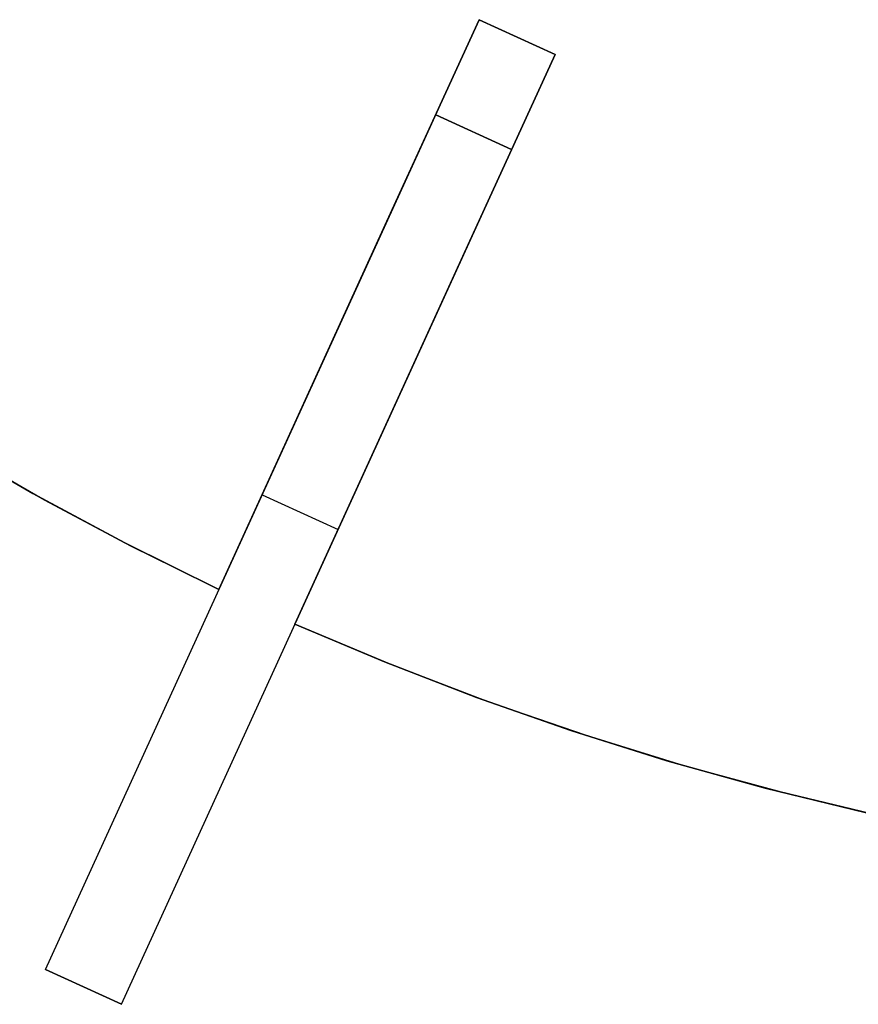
# Model space of a CAD drawing. Header units: millimetres. Extents: x 220 to 1240, y -2940 to -1929.
# Tile 6 of 59: x 509 to 629, y -2901 to -2759. Entities that reach past the tile are written whole.
import ezdxf

# ---------------------------------------------------------------- set-up
doc = ezdxf.new("R2010")
doc.units = ezdxf.units.MM

msp = doc.modelspace()

# ---------------------------------------------------------------- linework, layer by layer
at = {"extrusion": (1.51515e-05, -2.17846e-06, 1)}
msp.add_lwpolyline([(413.37, -2341.54), (410.35, -2352.55), (407.7, -2363.66), (405.44, -2374.86), (403.57, -2386.13), (402.09, -2397.46), (401.01, -2408.83), (400.32, -2420.23), (400.02, -2431.65), (400.12, -2443.08), (400.61, -2454.49), (401.5, -2465.88), (402.78, -2477.23), (404.46, -2488.53), (406.52, -2499.76), (408.97, -2510.92), (411.81, -2521.99), (415.03, -2532.95), (418.63, -2543.79), (422.59, -2554.5), (426.93, -2565.07), (431.63, -2575.48), (436.69, -2585.72), (442.1, -2595.78), (447.85, -2605.65), (453.95, -2615.32), (460.37, -2624.76), (467.12, -2633.98), (474.18, -2642.96), (481.55, -2651.69), (489.21, -2660.16), (497.17, -2668.36), (505.4, -2676.28), (513.9, -2683.91), (522.66, -2691.24), (531.67, -2698.26), (540.92, -2704.97), (550.4, -2711.35), (560.08, -2717.4), (569.98, -2723.11), (580.06, -2728.48), (590.33, -2733.49), (600.76, -2738.15), (611.34, -2742.44), (622.07, -2746.36), (632.93, -2749.91), (643.91, -2753.08), (654.98, -2755.87), (666.15, -2758.27), (677.4, -2760.29), (688.7, -2761.91), (700.06, -2763.15), (711.45, -2763.99), (722.87, -2764.43), (734.29, -2764.48), (745.71, -2764.13), (757.11, -2763.39), (768.47, -2762.26), (779.8, -2760.73), (791.06, -2758.81), (802.24, -2756.51), (813.35, -2753.81), (824.35, -2750.74), (835.24, -2747.28), (846, -2743.45), (856.62, -2739.25), (867.09, -2734.69), (877.4, -2729.76), (887.53, -2724.48), (897.47, -2718.86), (907.21, -2712.89), (916.74, -2706.59), (926.05, -2699.97), (935.12, -2693.02), (943.94, -2685.77), (952.51, -2678.21), (960.81, -2670.36), (968.84, -2662.23), (976.58, -2653.83), (984.02, -2645.17), (991.16, -2636.25), (997.99, -2627.09), (1004.49, -2617.7), (1010.67, -2608.09), (1016.51, -2598.27), (1022, -2588.26), (1027.15, -2578.06), (1031.94, -2567.69), (1036.37, -2557.16), (1040.43, -2546.48), (1044.12, -2535.67), (1047.43, -2524.74), (1050.36, -2513.7), (1052.91, -2502.56), (1055.08, -2491.34), (1056.85, -2480.06), (1058.23, -2468.72), (1059.22, -2457.34), (1059.81, -2445.93), (1060.01, -2434.51)], dxfattribs=at)
at = {"extrusion": (-1.51515e-05, 2.17846e-06, 1)}
for points in [[(1059.99, -2434.51), (1059.8, -2445.93), (1059.2, -2457.34), (1058.22, -2468.72), (1056.84, -2480.06), (1055.06, -2491.34), (1052.9, -2502.56), (1050.35, -2513.69), (1047.42, -2524.74), (1044.11, -2535.67), (1040.42, -2546.48), (1036.36, -2557.16), (1031.93, -2567.69), (1027.14, -2578.06), (1021.99, -2588.25), (1016.49, -2598.27), (1010.65, -2608.09), (1004.48, -2617.7), (997.97, -2627.09), (991.15, -2636.25), (984.01, -2645.16), (976.57, -2653.83), (968.83, -2662.23), (960.8, -2670.36), (952.5, -2678.21), (943.93, -2685.77), (935.11, -2693.02), (926.04, -2699.96), (916.73, -2706.59), (907.2, -2712.89), (897.46, -2718.86), (887.52, -2724.48), (877.39, -2729.76), (867.08, -2734.69), (856.61, -2739.25), (845.99, -2743.45), (835.22, -2747.28), (824.34, -2750.73), (813.33, -2753.81), (802.23, -2756.5), (791.04, -2758.81), (779.78, -2760.73), (768.46, -2762.26), (757.1, -2763.39), (745.7, -2764.13), (734.28, -2764.48), (722.85, -2764.43), (711.44, -2763.98), (700.05, -2763.15), (688.69, -2761.91), (677.38, -2760.29), (666.14, -2758.27), (654.97, -2755.87), (643.89, -2753.08), (632.92, -2749.91), (622.06, -2746.36), (611.33, -2742.43), (600.75, -2738.14), (590.31, -2733.49), (580.05, -2728.47), (569.97, -2723.11), (560.07, -2717.4), (550.38, -2711.35), (540.91, -2704.96), (531.66, -2698.26), (522.65, -2691.23), (513.89, -2683.9), (505.39, -2676.28), (497.15, -2668.36), (489.2, -2660.16), (481.53, -2651.69), (474.17, -2642.96), (467.1, -2633.98), (460.36, -2624.76), (453.93, -2615.31), (447.84, -2605.65), (442.09, -2595.78), (436.68, -2585.72), (431.62, -2575.48), (426.92, -2565.07), (422.58, -2554.5), (418.61, -2543.79), (415.02, -2532.95), (411.8, -2521.98), (408.96, -2510.92), (406.51, -2499.76), (404.45, -2488.53), (402.77, -2477.23), (401.49, -2465.88), (400.6, -2454.49), (400.11, -2443.07), (400.01, -2431.65), (400.3, -2420.23), (400.99, -2408.83), (402.08, -2397.46), (403.56, -2386.13), (405.43, -2374.86), (407.69, -2363.66), (410.33, -2352.55), (413.36, -2341.54)], [(1060, -2434.51), (1059.8, -2445.93), (1059.21, -2457.34), (1058.22, -2468.72), (1056.84, -2480.06), (1055.07, -2491.34), (1052.91, -2502.56), (1050.36, -2513.7), (1047.43, -2524.74), (1044.11, -2535.67), (1040.42, -2546.48), (1036.36, -2557.16), (1031.93, -2567.69), (1027.14, -2578.06), (1022, -2588.26), (1016.5, -2598.27), (1010.66, -2608.09), (1004.49, -2617.7), (997.98, -2627.09), (991.16, -2636.25), (984.02, -2645.17), (976.57, -2653.83), (968.83, -2662.23), (960.81, -2670.36), (952.51, -2678.21), (943.94, -2685.77), (935.12, -2693.02), (926.04, -2699.96), (916.74, -2706.59), (907.21, -2712.89), (897.47, -2718.86), (887.53, -2724.48), (877.4, -2729.76), (867.09, -2734.69), (856.62, -2739.25), (845.99, -2743.45), (835.23, -2747.28), (824.34, -2750.74), (813.34, -2753.81), (802.24, -2756.5), (791.05, -2758.81), (779.79, -2760.73), (768.47, -2762.26), (757.1, -2763.39), (745.7, -2764.13), (734.29, -2764.48), (722.86, -2764.43), (711.45, -2763.99), (700.06, -2763.15), (688.7, -2761.91), (677.39, -2760.29), (666.15, -2758.27), (654.98, -2755.87), (643.9, -2753.08), (632.93, -2749.91), (622.07, -2746.36), (611.34, -2742.44), (600.75, -2738.14), (590.32, -2733.49), (580.06, -2728.48), (569.97, -2723.11), (560.08, -2717.4), (550.39, -2711.35), (540.92, -2704.96), (531.67, -2698.26), (522.66, -2691.24), (513.9, -2683.91), (505.4, -2676.28), (497.16, -2668.36), (489.21, -2660.16), (481.54, -2651.69), (474.17, -2642.96), (467.11, -2633.98), (460.37, -2624.76), (453.94, -2615.32), (447.85, -2605.65), (442.1, -2595.78), (436.69, -2585.72), (431.63, -2575.48), (426.93, -2565.07), (422.59, -2554.5), (418.62, -2543.79), (415.03, -2532.95), (411.81, -2521.99), (408.97, -2510.92), (406.52, -2499.76), (404.45, -2488.53), (402.78, -2477.23), (401.5, -2465.88), (400.61, -2454.49), (400.11, -2443.08), (400.01, -2431.65), (400.31, -2420.23), (401, -2408.83), (402.09, -2397.46), (403.57, -2386.13), (405.44, -2374.86), (407.7, -2363.66), (410.34, -2352.55), (413.37, -2341.54)]]:
    msp.add_lwpolyline(points, dxfattribs=at)
at = {"extrusion": (0.909632, -0.415415, -7.03674e-15)}
msp.add_lwpolyline([(-2211.25, -498.01), (-2213.3, -497.97), (-2215.35, -497.87), (-2217.39, -497.69), (-2219.42, -497.45), (-2221.45, -497.13), (-2223.46, -496.75), (-2225.46, -496.3), (-2227.44, -495.78), (-2229.4, -495.19), (-2231.35, -494.54), (-2233.26, -493.82), (-2235.16, -493.04), (-2237.02, -492.19), (-2238.86, -491.28), (-2240.66, -490.3), (-2242.43, -489.27), (-2244.16, -488.18), (-2245.85, -487.02), (-2247.51, -485.81), (-2249.12, -484.55), (-2250.69, -483.23), (-2252.21, -481.86), (-2253.68, -480.43), (-2255.1, -478.96), (-2256.48, -477.44), (-2257.8, -475.87), (-2259.06, -474.26), (-2260.27, -472.61), (-2261.42, -470.91), (-2262.52, -469.18), (-2263.55, -467.41), (-2264.53, -465.61), (-2265.44, -463.77), (-2266.29, -461.91), (-2267.07, -460.02), (-2267.79, -458.1), (-2268.44, -456.16), (-2269.03, -454.19), (-2269.55, -452.21), (-2270, -450.21), (-2270.38, -448.2), (-2270.69, -446.17), (-2270.94, -444.14), (-2271.11, -442.1), (-2271.22, -440.05), (-2271.25, -438)], dxfattribs=at)
at = {"extrusion": (0.909632, -0.415415, 5.40606e-15)}
msp.add_lwpolyline([(-2271.25, 161.99), (-2271.22, 164.04), (-2271.11, 166.09), (-2270.94, 168.13), (-2270.69, 170.16), (-2270.38, 172.19), (-2270, 174.2), (-2269.55, 176.2), (-2269.03, 178.18), (-2268.44, 180.15), (-2267.79, 182.09), (-2267.07, 184.01), (-2266.29, 185.9), (-2265.44, 187.76), (-2264.53, 189.6), (-2263.55, 191.4), (-2262.52, 193.17), (-2261.42, 194.9), (-2260.27, 196.6), (-2259.06, 198.25), (-2257.8, 199.86), (-2256.48, 201.43), (-2255.1, 202.95), (-2253.68, 204.42), (-2252.21, 205.85), (-2250.69, 207.22), (-2249.12, 208.54), (-2247.51, 209.8), (-2245.85, 211.01), (-2244.16, 212.17), (-2242.43, 213.26), (-2240.66, 214.29), (-2238.86, 215.27), (-2237.02, 216.18), (-2235.16, 217.03), (-2233.26, 217.81), (-2231.35, 218.53), (-2229.4, 219.18), (-2227.44, 219.77), (-2225.46, 220.29), (-2223.46, 220.74), (-2221.45, 221.12), (-2219.42, 221.44), (-2217.39, 221.68), (-2215.35, 221.86), (-2213.3, 221.96), (-2211.25, 221.99)], dxfattribs=at)
at = {"extrusion": (0.909632, -0.415415, 8.48588e-15)}
msp.add_lwpolyline([(-2211.25, -498.01), (-2213.3, -497.97), (-2215.35, -497.87), (-2217.39, -497.69), (-2219.42, -497.45), (-2221.45, -497.13), (-2223.46, -496.75), (-2225.46, -496.3), (-2227.44, -495.78), (-2229.4, -495.19), (-2231.35, -494.54), (-2233.26, -493.82), (-2235.16, -493.04), (-2237.02, -492.19), (-2238.86, -491.28), (-2240.66, -490.3), (-2242.43, -489.27), (-2244.16, -488.18), (-2245.85, -487.02), (-2247.51, -485.81), (-2249.12, -484.55), (-2250.69, -483.23), (-2252.21, -481.86), (-2253.68, -480.43), (-2255.1, -478.96), (-2256.48, -477.44), (-2257.8, -475.87), (-2259.06, -474.26), (-2260.27, -472.61), (-2261.42, -470.91), (-2262.52, -469.18), (-2263.55, -467.41), (-2264.53, -465.61), (-2265.44, -463.77), (-2266.29, -461.91), (-2267.07, -460.02), (-2267.79, -458.1), (-2268.44, -456.16), (-2269.03, -454.19), (-2269.55, -452.21), (-2270, -450.21), (-2270.38, -448.2), (-2270.69, -446.17), (-2270.94, -444.14), (-2271.11, -442.1), (-2271.22, -440.05), (-2271.25, -438)], dxfattribs=at)
at = {"extrusion": (0.909632, -0.415415, 7.25755e-16)}
msp.add_lwpolyline([(-2271.25, 161.99), (-2271.22, 164.04), (-2271.11, 166.09), (-2270.94, 168.13), (-2270.69, 170.16), (-2270.38, 172.19), (-2270, 174.2), (-2269.55, 176.2), (-2269.03, 178.18), (-2268.44, 180.15), (-2267.79, 182.09), (-2267.07, 184.01), (-2266.29, 185.9), (-2265.44, 187.76), (-2264.53, 189.6), (-2263.55, 191.4), (-2262.52, 193.17), (-2261.42, 194.9), (-2260.27, 196.6), (-2259.06, 198.25), (-2257.8, 199.86), (-2256.48, 201.43), (-2255.1, 202.95), (-2253.68, 204.42), (-2252.21, 205.85), (-2250.69, 207.22), (-2249.12, 208.54), (-2247.51, 209.8), (-2245.85, 211.01), (-2244.16, 212.17), (-2242.43, 213.26), (-2240.66, 214.29), (-2238.86, 215.27), (-2237.02, 216.18), (-2235.16, 217.03), (-2233.26, 217.81), (-2231.35, 218.53), (-2229.4, 219.18), (-2227.44, 219.77), (-2225.46, 220.29), (-2223.46, 220.74), (-2221.45, 221.12), (-2219.42, 221.44), (-2217.39, 221.68), (-2215.35, 221.86), (-2213.3, 221.96), (-2211.25, 221.99)], dxfattribs=at)
at = {"extrusion": (0.909632, -0.415415, -7.09467e-15)}
msp.add_lwpolyline([(-2271.25, -438), (-2271.22, -440.05), (-2271.11, -442.1), (-2270.94, -444.14), (-2270.69, -446.17), (-2270.38, -448.2), (-2270, -450.21), (-2269.55, -452.21), (-2269.03, -454.19), (-2268.44, -456.16), (-2267.79, -458.1), (-2267.07, -460.02), (-2266.29, -461.91), (-2265.44, -463.77), (-2264.53, -465.61), (-2263.55, -467.41), (-2262.52, -469.18), (-2261.42, -470.91), (-2260.27, -472.61), (-2259.06, -474.26), (-2257.8, -475.87), (-2256.48, -477.44), (-2255.1, -478.96), (-2253.68, -480.43), (-2252.21, -481.86), (-2250.69, -483.23), (-2249.12, -484.55), (-2247.51, -485.81), (-2245.85, -487.02), (-2244.16, -488.18), (-2242.43, -489.27), (-2240.66, -490.3), (-2238.86, -491.28), (-2237.02, -492.19), (-2235.16, -493.04), (-2233.26, -493.82), (-2231.35, -494.54), (-2229.4, -495.19), (-2227.44, -495.78), (-2225.46, -496.3), (-2223.46, -496.75), (-2221.45, -497.13), (-2219.42, -497.45), (-2217.39, -497.69), (-2215.35, -497.87), (-2213.3, -497.97), (-2211.25, -498.01)], dxfattribs=at)
at = {"extrusion": (0.909632, -0.415415, 2.38624e-15)}
msp.add_lwpolyline([(-2211.25, 221.99), (-2213.3, 221.96), (-2215.35, 221.86), (-2217.39, 221.68), (-2219.42, 221.44), (-2221.45, 221.12), (-2223.46, 220.74), (-2225.46, 220.29), (-2227.44, 219.77), (-2229.4, 219.18), (-2231.35, 218.53), (-2233.26, 217.81), (-2235.16, 217.03), (-2237.02, 216.18), (-2238.86, 215.27), (-2240.66, 214.29), (-2242.43, 213.26), (-2244.16, 212.17), (-2245.85, 211.01), (-2247.51, 209.8), (-2249.12, 208.54), (-2250.69, 207.22), (-2252.21, 205.85), (-2253.68, 204.42), (-2255.1, 202.95), (-2256.48, 201.43), (-2257.8, 199.86), (-2259.06, 198.25), (-2260.27, 196.6), (-2261.42, 194.9), (-2262.52, 193.17), (-2263.55, 191.4), (-2264.53, 189.6), (-2265.44, 187.76), (-2266.29, 185.9), (-2267.07, 184.01), (-2267.79, 182.09), (-2268.44, 180.15), (-2269.03, 178.18), (-2269.55, 176.2), (-2270, 174.2), (-2270.38, 172.19), (-2270.69, 170.16), (-2270.94, 168.13), (-2271.11, 166.09), (-2271.22, 164.04), (-2271.25, 161.99)], dxfattribs=at)
at = {"extrusion": (0.909632, -0.415415, 1.47507e-14)}
msp.add_lwpolyline([(-2256.25, 401.99), (-2257.28, 401.98), (-2258.3, 401.93), (-2259.32, 401.84), (-2260.34, 401.72), (-2261.35, 401.56), (-2262.36, 401.37), (-2263.36, 401.14), (-2264.35, 400.88), (-2265.33, 400.59), (-2266.3, 400.26), (-2267.26, 399.9), (-2268.21, 399.51), (-2269.14, 399.09), (-2270.06, 398.63), (-2270.96, 398.14), (-2271.84, 397.63), (-2272.71, 397.08), (-2273.55, 396.5), (-2274.38, 395.9), (-2275.19, 395.27), (-2275.97, 394.61), (-2276.73, 393.92), (-2277.47, 393.21), (-2278.18, 392.47), (-2278.86, 391.71), (-2279.52, 390.93), (-2280.16, 390.12), (-2280.76, 389.3), (-2281.34, 388.45), (-2281.89, 387.58), (-2282.4, 386.7), (-2282.89, 385.8), (-2283.35, 384.88), (-2283.77, 383.95), (-2284.16, 383), (-2284.52, 382.04), (-2284.85, 381.07), (-2285.14, 380.09), (-2285.4, 379.1), (-2285.63, 378.1), (-2285.82, 377.09), (-2285.97, 376.08), (-2286.1, 375.06), (-2286.18, 374.04), (-2286.24, 373.02), (-2286.25, 371.99)], dxfattribs=at)
at = {"extrusion": (0.909632, -0.415415, -5.3146e-14)}
msp.add_lwpolyline([(-2286.25, -648.01), (-2286.24, -649.03), (-2286.18, -650.05), (-2286.1, -651.07), (-2285.97, -652.09), (-2285.82, -653.1), (-2285.63, -654.11), (-2285.4, -655.11), (-2285.14, -656.1), (-2284.85, -657.08), (-2284.52, -658.05), (-2284.16, -659.01), (-2283.77, -659.96), (-2283.35, -660.89), (-2282.89, -661.81), (-2282.4, -662.71), (-2281.89, -663.59), (-2281.34, -664.46), (-2280.76, -665.31), (-2280.16, -666.13), (-2279.52, -666.94), (-2278.86, -667.72), (-2278.18, -668.48), (-2277.47, -669.22), (-2276.73, -669.93), (-2275.97, -670.62), (-2275.19, -671.28), (-2274.38, -671.91), (-2273.55, -672.51), (-2272.71, -673.09), (-2271.84, -673.64), (-2270.96, -674.15), (-2270.06, -674.64), (-2269.14, -675.1), (-2268.21, -675.52), (-2267.26, -675.91), (-2266.3, -676.27), (-2265.33, -676.6), (-2264.35, -676.89), (-2263.36, -677.15), (-2262.36, -677.38), (-2261.35, -677.57), (-2260.34, -677.73), (-2259.32, -677.85), (-2258.3, -677.94), (-2257.28, -677.99), (-2256.25, -678.01)], dxfattribs=at)
at = {"extrusion": (0.909632, -0.415415, 9.20588e-16)}
msp.add_lwpolyline([(-2286.25, 371.99), (-2286.24, 373.02), (-2286.18, 374.04), (-2286.1, 375.06), (-2285.97, 376.08), (-2285.82, 377.09), (-2285.63, 378.1), (-2285.4, 379.1), (-2285.14, 380.09), (-2284.85, 381.07), (-2284.52, 382.04), (-2284.16, 383), (-2283.77, 383.95), (-2283.35, 384.88), (-2282.89, 385.8), (-2282.4, 386.7), (-2281.89, 387.58), (-2281.34, 388.45), (-2280.76, 389.3), (-2280.16, 390.12), (-2279.52, 390.93), (-2278.86, 391.71), (-2278.18, 392.47), (-2277.47, 393.21), (-2276.73, 393.92), (-2275.97, 394.61), (-2275.19, 395.27), (-2274.38, 395.9), (-2273.55, 396.5), (-2272.71, 397.08), (-2271.84, 397.63), (-2270.96, 398.14), (-2270.06, 398.63), (-2269.14, 399.09), (-2268.21, 399.51), (-2267.26, 399.9), (-2266.3, 400.26), (-2265.33, 400.59), (-2264.35, 400.88), (-2263.36, 401.14), (-2262.36, 401.37), (-2261.35, 401.56), (-2260.34, 401.72), (-2259.32, 401.84), (-2258.3, 401.93), (-2257.28, 401.98), (-2256.25, 401.99)], dxfattribs=at)
at = {"extrusion": (0.909632, -0.415415, 4.36975e-15)}
msp.add_lwpolyline([(-2256.25, -678.01), (-2257.28, -677.99), (-2258.3, -677.94), (-2259.32, -677.85), (-2260.34, -677.73), (-2261.35, -677.57), (-2262.36, -677.38), (-2263.36, -677.15), (-2264.35, -676.89), (-2265.33, -676.6), (-2266.3, -676.27), (-2267.26, -675.91), (-2268.21, -675.52), (-2269.14, -675.1), (-2270.06, -674.64), (-2270.96, -674.15), (-2271.84, -673.64), (-2272.71, -673.09), (-2273.55, -672.51), (-2274.38, -671.91), (-2275.19, -671.28), (-2275.97, -670.62), (-2276.73, -669.93), (-2277.47, -669.22), (-2278.18, -668.48), (-2278.86, -667.72), (-2279.52, -666.94), (-2280.16, -666.13), (-2280.76, -665.31), (-2281.34, -664.46), (-2281.89, -663.59), (-2282.4, -662.71), (-2282.89, -661.81), (-2283.35, -660.89), (-2283.77, -659.96), (-2284.16, -659.01), (-2284.52, -658.05), (-2284.85, -657.08), (-2285.14, -656.1), (-2285.4, -655.11), (-2285.63, -654.11), (-2285.82, -653.1), (-2285.97, -652.09), (-2286.1, -651.07), (-2286.18, -650.05), (-2286.24, -649.03), (-2286.25, -648.01)], dxfattribs=at)
at = {"extrusion": (0.909632, -0.415415, 4.21546e-14)}
msp.add_lwpolyline([(-2286.25, 371.99), (-2286.24, 373.02), (-2286.18, 374.04), (-2286.1, 375.06), (-2285.97, 376.08), (-2285.82, 377.09), (-2285.63, 378.1), (-2285.4, 379.1), (-2285.14, 380.09), (-2284.85, 381.07), (-2284.52, 382.04), (-2284.16, 383), (-2283.77, 383.95), (-2283.35, 384.88), (-2282.89, 385.8), (-2282.4, 386.7), (-2281.89, 387.58), (-2281.34, 388.45), (-2280.76, 389.3), (-2280.16, 390.12), (-2279.52, 390.93), (-2278.86, 391.71), (-2278.18, 392.47), (-2277.47, 393.21), (-2276.73, 393.92), (-2275.97, 394.61), (-2275.19, 395.27), (-2274.38, 395.9), (-2273.55, 396.5), (-2272.71, 397.08), (-2271.84, 397.63), (-2270.96, 398.14), (-2270.06, 398.63), (-2269.14, 399.09), (-2268.21, 399.51), (-2267.26, 399.9), (-2266.3, 400.26), (-2265.33, 400.59), (-2264.35, 400.88), (-2263.36, 401.14), (-2262.36, 401.37), (-2261.35, 401.56), (-2260.34, 401.72), (-2259.32, 401.84), (-2258.3, 401.93), (-2257.28, 401.98), (-2256.25, 401.99)], dxfattribs=at)
at = {"extrusion": (0.909632, -0.415415, -6.85572e-15)}
msp.add_lwpolyline([(-2256.25, -678.01), (-2257.28, -677.99), (-2258.3, -677.94), (-2259.32, -677.85), (-2260.34, -677.73), (-2261.35, -677.57), (-2262.36, -677.38), (-2263.36, -677.15), (-2264.35, -676.89), (-2265.33, -676.6), (-2266.3, -676.27), (-2267.26, -675.91), (-2268.21, -675.52), (-2269.14, -675.1), (-2270.06, -674.64), (-2270.96, -674.15), (-2271.84, -673.64), (-2272.71, -673.09), (-2273.55, -672.51), (-2274.38, -671.91), (-2275.19, -671.28), (-2275.97, -670.62), (-2276.73, -669.93), (-2277.47, -669.22), (-2278.18, -668.48), (-2278.86, -667.72), (-2279.52, -666.94), (-2280.16, -666.13), (-2280.76, -665.31), (-2281.34, -664.46), (-2281.89, -663.59), (-2282.4, -662.71), (-2282.89, -661.81), (-2283.35, -660.89), (-2283.77, -659.96), (-2284.16, -659.01), (-2284.52, -658.05), (-2284.85, -657.08), (-2285.14, -656.1), (-2285.4, -655.11), (-2285.63, -654.11), (-2285.82, -653.1), (-2285.97, -652.09), (-2286.1, -651.07), (-2286.18, -650.05), (-2286.24, -649.03), (-2286.25, -648.01)], dxfattribs=at)
for points in [[(512.68, -2895.93), (574.99, -2759.48)], [(574.99, -2759.48), (562.53, -2786.77)], [(562.53, -2786.77), (574.99, -2759.48)], [(574.99, -2759.48), (562.53, -2786.77)], [(562.53, -2786.77), (574.99, -2759.48)], [(574.99, -2759.48), (562.53, -2786.77)], [(562.53, -2786.77), (574.99, -2759.48)], [(574.99, -2759.48), (585.91, -2764.47)], [(574.99, -2759.48), (585.91, -2764.47)], [(574.99, -2759.48), (585.91, -2764.47)], [(574.99, -2759.48), (585.91, -2764.47)], [(574.99, -2759.48), (585.91, -2764.47)], [(574.99, -2759.48), (585.91, -2764.47)], [(574.99, -2759.48), (585.91, -2764.47)], [(574.99, -2759.48), (585.91, -2764.47)], [(585.91, -2764.47), (574.99, -2759.48)], [(585.91, -2764.47), (574.99, -2759.48)], [(585.91, -2764.47), (574.99, -2759.48)], [(585.91, -2764.47), (574.99, -2759.48)], [(523.6, -2900.91), (585.91, -2764.47)], [(573.45, -2791.76), (585.91, -2764.47)], [(585.91, -2764.47), (573.45, -2791.76)], [(573.45, -2791.76), (585.91, -2764.47)], [(585.91, -2764.47), (573.45, -2791.76)], [(573.45, -2791.76), (585.91, -2764.47)], [(585.91, -2764.47), (573.45, -2791.76)], [(568.76, -2773.13), (579.68, -2778.11)], [(568.76, -2773.13), (579.68, -2778.11)], [(579.68, -2778.11), (568.76, -2773.13)], [(537.62, -2841.31), (525.07, -2835.14), (512.57, -2828.49), (500.14, -2821.37), (487.79, -2813.77), (475.57, -2805.68), (463.49, -2797.1), (451.58, -2788.04), (439.87, -2778.49)], [(537.62, -2841.31), (525.07, -2835.14), (512.57, -2828.49), (500.14, -2821.37), (487.79, -2813.77), (475.57, -2805.68), (463.49, -2797.1), (451.58, -2788.04), (439.87, -2778.49)], [(537.62, -2841.31), (524.07, -2834.63), (510.89, -2827.56), (498.07, -2820.13), (485.63, -2812.38), (473.59, -2804.31), (461.94, -2795.96), (450.7, -2787.34), (439.87, -2778.49)], [(537.62, -2841.31), (524.07, -2834.63), (510.89, -2827.56), (498.07, -2820.13), (485.63, -2812.38), (473.59, -2804.31), (461.94, -2795.96), (450.7, -2787.34), (439.87, -2778.49)], [(439.87, -2778.49), (450.7, -2787.34), (461.94, -2795.96), (473.59, -2804.31), (485.63, -2812.38), (498.07, -2820.13), (510.89, -2827.56), (524.07, -2834.63), (537.62, -2841.31)], [(439.87, -2778.49), (450.7, -2787.34), (461.94, -2795.96), (473.59, -2804.31), (485.63, -2812.38), (498.07, -2820.13), (510.89, -2827.56), (524.07, -2834.63), (537.62, -2841.31)], [(537.62, -2841.31), (525.07, -2835.14), (512.57, -2828.49), (500.14, -2821.37), (487.79, -2813.77), (475.57, -2805.68), (463.49, -2797.1), (451.58, -2788.04), (439.87, -2778.49)], [(439.87, -2778.49), (450.7, -2787.34), (461.94, -2795.96), (473.59, -2804.31), (485.63, -2812.38), (498.07, -2820.13), (510.89, -2827.56), (524.07, -2834.63), (537.62, -2841.31)], [(439.87, -2778.49), (450.7, -2787.34), (461.94, -2795.96), (473.59, -2804.31), (485.63, -2812.38), (498.07, -2820.13), (510.89, -2827.56), (524.07, -2834.63), (537.62, -2841.31)], [(562.53, -2786.77), (537.62, -2841.31)], [(537.62, -2841.31), (562.53, -2786.77)], [(562.53, -2786.77), (537.62, -2841.31)], [(537.62, -2841.31), (562.53, -2786.77)], [(562.53, -2786.77), (537.62, -2841.31)], [(537.62, -2841.31), (562.53, -2786.77)], [(548.54, -2846.3), (573.45, -2791.76)], [(573.45, -2791.76), (548.54, -2846.3)], [(548.54, -2846.3), (573.45, -2791.76)], [(573.45, -2791.76), (548.54, -2846.3)], [(548.54, -2846.3), (573.45, -2791.76)], [(573.45, -2791.76), (548.54, -2846.3)], [(543.84, -2827.71), (554.75, -2832.69)], [(543.84, -2827.71), (554.75, -2832.69)], [(660.03, -2879.03), (646.24, -2876.64), (632.38, -2873.79), (618.44, -2870.46), (604.45, -2866.64), (590.45, -2862.32), (576.44, -2857.5), (562.46, -2852.16), (548.54, -2846.3)], [(660.03, -2879.03), (646.24, -2876.64), (632.38, -2873.79), (618.44, -2870.46), (604.45, -2866.64), (590.45, -2862.32), (576.44, -2857.5), (562.46, -2852.16), (548.54, -2846.3)], [(660.03, -2879.03), (645.14, -2876.43), (630.5, -2873.37), (616.11, -2869.86), (601.99, -2865.92), (588.16, -2861.57), (574.63, -2856.84), (561.42, -2851.74), (548.54, -2846.3)], [(660.03, -2879.03), (645.14, -2876.43), (630.5, -2873.37), (616.11, -2869.86), (601.99, -2865.92), (588.16, -2861.57), (574.63, -2856.84), (561.42, -2851.74), (548.54, -2846.3)], [(548.54, -2846.3), (561.42, -2851.74), (574.63, -2856.84), (588.16, -2861.57), (601.99, -2865.92), (616.11, -2869.86), (630.5, -2873.37), (645.14, -2876.43), (660.03, -2879.03)], [(548.54, -2846.3), (561.42, -2851.74), (574.63, -2856.84), (588.16, -2861.57), (601.99, -2865.92), (616.11, -2869.86), (630.5, -2873.37), (645.14, -2876.43), (660.03, -2879.03)], [(660.03, -2879.03), (646.24, -2876.64), (632.38, -2873.79), (618.44, -2870.46), (604.45, -2866.64), (590.45, -2862.32), (576.44, -2857.5), (562.46, -2852.16), (548.54, -2846.3)], [(548.54, -2846.3), (561.42, -2851.74), (574.63, -2856.84), (588.16, -2861.57), (601.99, -2865.92), (616.11, -2869.86), (630.5, -2873.37), (645.14, -2876.43), (660.03, -2879.03)], [(548.54, -2846.3), (561.42, -2851.74), (574.63, -2856.84), (588.16, -2861.57), (601.99, -2865.92), (616.11, -2869.86), (630.5, -2873.37), (645.14, -2876.43), (660.03, -2879.03)], [(512.68, -2895.93), (523.6, -2900.91)], [(512.68, -2895.93), (523.6, -2900.91)], [(523.6, -2900.91), (512.68, -2895.93)]]:
    msp.add_lwpolyline(points)
at = {"extrusion": (1, 0, 0)}
for points in [[(-2759.48, -438), (-2759.48, -408)], [(-2759.48, -396.01), (-2759.48, -12.01)], [(-2759.48, 0), (-2759.48, 119.99)], [(-2759.48, 131.99), (-2759.48, 161.99)], [(-2761.98, -408), (-2761.98, -438)], [(-2761.98, -12.01), (-2761.98, -396.01)], [(-2761.98, 119.99), (-2761.98, 0)], [(-2761.98, 161.99), (-2761.98, 131.99)], [(-2764.47, -408), (-2764.47, -438)], [(-2764.47, -12.01), (-2764.47, -396.01)], [(-2764.47, 119.99), (-2764.47, 0)], [(-2764.47, 161.99), (-2764.47, 131.99)], [(-2786.77, 332.31), (-2786.77, 131.99)], [(-2786.77, 119.99), (-2786.77, 0)], [(-2786.77, -12.01), (-2786.77, -396.01)], [(-2786.77, -408), (-2786.77, -608.32)], [(-2791.76, 332.31), (-2791.76, 131.99)], [(-2791.76, 119.99), (-2791.76, 0)], [(-2791.76, -12.01), (-2791.76, -396.01)], [(-2791.76, -408), (-2791.76, -608.32)], [(-2841.31, -12.01), (-2841.31, 0)], [(-2841.31, 119.99), (-2841.31, 131.99)], [(-2841.31, -408), (-2841.31, -396.01)], [(-2846.3, -12.01), (-2846.3, 0)], [(-2846.3, 119.99), (-2846.3, 131.99)], [(-2846.3, -408), (-2846.3, -396.01)], [(-2895.93, 236.99), (-2895.93, -513)], [(-2898.42, -513), (-2898.42, 236.99)], [(-2900.91, -513), (-2900.91, 236.99)]]:
    msp.add_lwpolyline(points, dxfattribs=at)
at = {"extrusion": (0.909632, -0.415415, 2.86539e-14)}
msp.add_lwpolyline([(-2286.25, 371.99), (-2286.29, 369.95), (-2286.39, 367.9), (-2286.57, 365.86), (-2286.81, 363.83), (-2287.13, 361.8), (-2287.51, 359.79), (-2287.96, 357.79), (-2288.48, 355.81), (-2289.06, 353.84), (-2289.72, 351.9), (-2290.44, 349.98), (-2291.22, 348.09), (-2292.07, 346.23), (-2292.98, 344.39), (-2293.95, 342.59), (-2294.99, 340.82), (-2296.08, 339.09), (-2297.24, 337.39), (-2298.44, 335.74), (-2299.71, 334.13), (-2301.03, 332.56), (-2302.4, 331.04), (-2303.83, 329.57), (-2305.3, 328.14), (-2306.82, 326.77), (-2308.39, 325.45), (-2310, 324.19), (-2311.65, 322.98), (-2313.35, 321.82), (-2315.08, 320.73), (-2316.85, 319.7), (-2318.65, 318.72), (-2320.48, 317.81), (-2322.35, 316.96), (-2324.24, 316.18), (-2326.16, 315.46), (-2328.1, 314.81), (-2330.07, 314.22), (-2332.05, 313.7), (-2334.05, 313.25), (-2336.06, 312.87), (-2338.08, 312.55), (-2340.12, 312.31), (-2342.16, 312.13), (-2344.2, 312.03), (-2346.25, 311.99)], dxfattribs=at)
at = {"extrusion": (0.909632, -0.415415, -9.68829e-15)}
msp.add_lwpolyline([(-2346.25, -588.01), (-2344.2, -588.04), (-2342.16, -588.14), (-2340.12, -588.32), (-2338.08, -588.56), (-2336.06, -588.88), (-2334.05, -589.26), (-2332.05, -589.71), (-2330.07, -590.23), (-2328.1, -590.82), (-2326.16, -591.47), (-2324.24, -592.19), (-2322.35, -592.97), (-2320.48, -593.82), (-2318.65, -594.73), (-2316.85, -595.71), (-2315.08, -596.74), (-2313.35, -597.83), (-2311.65, -598.99), (-2310, -600.2), (-2308.39, -601.46), (-2306.82, -602.78), (-2305.3, -604.15), (-2303.83, -605.58), (-2302.4, -607.05), (-2301.03, -608.57), (-2299.71, -610.14), (-2298.44, -611.75), (-2297.24, -613.4), (-2296.08, -615.1), (-2294.99, -616.83), (-2293.95, -618.6), (-2292.98, -620.4), (-2292.07, -622.24), (-2291.22, -624.1), (-2290.44, -625.99), (-2289.72, -627.91), (-2289.06, -629.85), (-2288.48, -631.82), (-2287.96, -633.8), (-2287.51, -635.8), (-2287.13, -637.81), (-2286.81, -639.84), (-2286.57, -641.87), (-2286.39, -643.91), (-2286.29, -645.96), (-2286.25, -648.01)], dxfattribs=at)
at = {"extrusion": (0.909632, -0.415415, -6.90126e-16)}
msp.add_lwpolyline([(-2286.25, 371.99), (-2286.29, 369.95), (-2286.39, 367.9), (-2286.57, 365.86), (-2286.81, 363.83), (-2287.13, 361.8), (-2287.51, 359.79), (-2287.96, 357.79), (-2288.48, 355.81), (-2289.06, 353.84), (-2289.72, 351.9), (-2290.44, 349.98), (-2291.22, 348.09), (-2292.07, 346.23), (-2292.98, 344.39), (-2293.95, 342.59), (-2294.99, 340.82), (-2296.08, 339.09), (-2297.24, 337.39), (-2298.44, 335.74), (-2299.71, 334.13), (-2301.03, 332.56), (-2302.4, 331.04), (-2303.83, 329.57), (-2305.3, 328.14), (-2306.82, 326.77), (-2308.39, 325.45), (-2310, 324.19), (-2311.65, 322.98), (-2313.35, 321.82), (-2315.08, 320.73), (-2316.85, 319.7), (-2318.65, 318.72), (-2320.48, 317.81), (-2322.35, 316.96), (-2324.24, 316.18), (-2326.16, 315.46), (-2328.1, 314.81), (-2330.07, 314.22), (-2332.05, 313.7), (-2334.05, 313.25), (-2336.06, 312.87), (-2338.08, 312.55), (-2340.12, 312.31), (-2342.16, 312.13), (-2344.2, 312.03), (-2346.25, 311.99)], dxfattribs=at)
at = {"extrusion": (0.909632, -0.415415, 6.64304e-15)}
msp.add_lwpolyline([(-2346.25, -588.01), (-2344.2, -588.04), (-2342.16, -588.14), (-2340.12, -588.32), (-2338.08, -588.56), (-2336.06, -588.88), (-2334.05, -589.26), (-2332.05, -589.71), (-2330.07, -590.23), (-2328.1, -590.82), (-2326.16, -591.47), (-2324.24, -592.19), (-2322.35, -592.97), (-2320.48, -593.82), (-2318.65, -594.73), (-2316.85, -595.71), (-2315.08, -596.74), (-2313.35, -597.83), (-2311.65, -598.99), (-2310, -600.2), (-2308.39, -601.46), (-2306.82, -602.78), (-2305.3, -604.15), (-2303.83, -605.58), (-2302.4, -607.05), (-2301.03, -608.57), (-2299.71, -610.14), (-2298.44, -611.75), (-2297.24, -613.4), (-2296.08, -615.1), (-2294.99, -616.83), (-2293.95, -618.6), (-2292.98, -620.4), (-2292.07, -622.24), (-2291.22, -624.1), (-2290.44, -625.99), (-2289.72, -627.91), (-2289.06, -629.85), (-2288.48, -631.82), (-2287.96, -633.8), (-2287.51, -635.8), (-2287.13, -637.81), (-2286.81, -639.84), (-2286.57, -641.87), (-2286.39, -643.91), (-2286.29, -645.96), (-2286.25, -648.01)], dxfattribs=at)
at = {"extrusion": (0.909632, -0.415415, 1.07702e-14)}
msp.add_lwpolyline([(-2346.25, 311.99), (-2344.2, 312.03), (-2342.16, 312.13), (-2340.12, 312.31), (-2338.08, 312.55), (-2336.06, 312.87), (-2334.05, 313.25), (-2332.05, 313.7), (-2330.07, 314.22), (-2328.1, 314.81), (-2326.16, 315.46), (-2324.24, 316.18), (-2322.35, 316.96), (-2320.48, 317.81), (-2318.65, 318.72), (-2316.85, 319.7), (-2315.08, 320.73), (-2313.35, 321.82), (-2311.65, 322.98), (-2310, 324.19), (-2308.39, 325.45), (-2306.82, 326.77), (-2305.3, 328.14), (-2303.83, 329.57), (-2302.4, 331.04), (-2301.03, 332.56), (-2299.71, 334.13), (-2298.44, 335.74), (-2297.24, 337.39), (-2296.08, 339.09), (-2294.99, 340.82), (-2293.95, 342.59), (-2292.98, 344.39), (-2292.07, 346.23), (-2291.22, 348.09), (-2290.44, 349.98), (-2289.72, 351.9), (-2289.06, 353.84), (-2288.48, 355.81), (-2287.96, 357.79), (-2287.51, 359.79), (-2287.13, 361.8), (-2286.81, 363.83), (-2286.57, 365.86), (-2286.39, 367.9), (-2286.29, 369.95), (-2286.25, 371.99)], dxfattribs=at)
at = {"extrusion": (0.909632, -0.415415, -3.57329e-14)}
msp.add_lwpolyline([(-2286.25, -648.01), (-2286.29, -645.96), (-2286.39, -643.91), (-2286.57, -641.87), (-2286.81, -639.84), (-2287.13, -637.81), (-2287.51, -635.8), (-2287.96, -633.8), (-2288.48, -631.82), (-2289.06, -629.85), (-2289.72, -627.91), (-2290.44, -625.99), (-2291.22, -624.1), (-2292.07, -622.24), (-2292.98, -620.4), (-2293.95, -618.6), (-2294.99, -616.83), (-2296.08, -615.1), (-2297.24, -613.4), (-2298.44, -611.75), (-2299.71, -610.14), (-2301.03, -608.57), (-2302.4, -607.05), (-2303.83, -605.58), (-2305.3, -604.15), (-2306.82, -602.78), (-2308.39, -601.46), (-2310, -600.2), (-2311.65, -598.99), (-2313.35, -597.83), (-2315.08, -596.74), (-2316.85, -595.71), (-2318.65, -594.73), (-2320.48, -593.82), (-2322.35, -592.97), (-2324.24, -592.19), (-2326.16, -591.47), (-2328.1, -590.82), (-2330.07, -590.23), (-2332.05, -589.71), (-2334.05, -589.26), (-2336.06, -588.88), (-2338.08, -588.56), (-2340.12, -588.32), (-2342.16, -588.14), (-2344.2, -588.04), (-2346.25, -588.01)], dxfattribs=at)
at = {"extrusion": (0.909632, -0.415415, -9.98427e-16)}
msp.add_lwpolyline([(-2346.25, 311.99), (-2348.81, 311.95), (-2351.37, 311.82), (-2353.92, 311.6), (-2356.47, 311.3), (-2359, 310.9), (-2361.51, 310.43), (-2364.01, 309.86), (-2366.49, 309.21), (-2368.94, 308.48), (-2371.37, 307.66), (-2373.77, 306.77), (-2376.13, 305.79), (-2378.46, 304.73), (-2380.76, 303.59), (-2383.01, 302.37), (-2385.22, 301.08), (-2387.39, 299.71), (-2389.5, 298.27), (-2391.57, 296.76), (-2393.58, 295.17), (-2395.54, 293.52), (-2397.44, 291.81), (-2399.29, 290.03), (-2401.07, 288.19), (-2402.78, 286.29), (-2404.43, 284.33), (-2406.01, 282.31), (-2407.53, 280.25), (-2408.97, 278.13), (-2410.33, 275.96), (-2411.63, 273.75), (-2412.84, 271.5), (-2413.98, 269.21), (-2415.04, 266.88), (-2416.02, 264.51), (-2416.92, 262.11), (-2417.74, 259.68), (-2418.47, 257.23), (-2419.12, 254.75), (-2419.68, 252.25), (-2420.16, 249.74), (-2420.55, 247.21), (-2420.86, 244.66), (-2421.08, 242.11), (-2421.21, 239.56), (-2421.25, 236.99)], dxfattribs=at)
at = {"extrusion": (0.909632, -0.415415, 3.11627e-15)}
msp.add_lwpolyline([(-2421.25, -513), (-2421.21, -515.57), (-2421.08, -518.12), (-2420.86, -520.67), (-2420.55, -523.22), (-2420.16, -525.75), (-2419.68, -528.26), (-2419.12, -530.76), (-2418.47, -533.24), (-2417.74, -535.69), (-2416.92, -538.12), (-2416.02, -540.52), (-2415.04, -542.89), (-2413.98, -545.22), (-2412.84, -547.51), (-2411.63, -549.76), (-2410.33, -551.97), (-2408.97, -554.14), (-2407.53, -556.26), (-2406.01, -558.32), (-2404.43, -560.34), (-2402.78, -562.3), (-2401.07, -564.2), (-2399.29, -566.04), (-2397.44, -567.82), (-2395.54, -569.53), (-2393.58, -571.18), (-2391.57, -572.77), (-2389.5, -574.28), (-2387.39, -575.72), (-2385.22, -577.09), (-2383.01, -578.38), (-2380.76, -579.6), (-2378.46, -580.74), (-2376.13, -581.8), (-2373.77, -582.78), (-2371.37, -583.67), (-2368.94, -584.49), (-2366.49, -585.22), (-2364.01, -585.87), (-2361.51, -586.44), (-2359, -586.91), (-2356.47, -587.31), (-2353.92, -587.61), (-2351.37, -587.83), (-2348.81, -587.96), (-2346.25, -588.01)], dxfattribs=at)
at = {"extrusion": (0.909632, -0.415415, -5.30687e-15)}
msp.add_lwpolyline([(-2421.25, 236.99), (-2421.21, 239.56), (-2421.08, 242.11), (-2420.86, 244.66), (-2420.55, 247.21), (-2420.16, 249.74), (-2419.68, 252.25), (-2419.12, 254.75), (-2418.47, 257.23), (-2417.74, 259.68), (-2416.92, 262.11), (-2416.02, 264.51), (-2415.04, 266.88), (-2413.98, 269.21), (-2412.84, 271.5), (-2411.63, 273.75), (-2410.33, 275.96), (-2408.97, 278.13), (-2407.53, 280.25), (-2406.01, 282.31), (-2404.43, 284.33), (-2402.78, 286.29), (-2401.07, 288.19), (-2399.29, 290.03), (-2397.44, 291.81), (-2395.54, 293.52), (-2393.58, 295.17), (-2391.57, 296.76), (-2389.5, 298.27), (-2387.39, 299.71), (-2385.22, 301.08), (-2383.01, 302.37), (-2380.76, 303.59), (-2378.46, 304.73), (-2376.13, 305.79), (-2373.77, 306.77), (-2371.37, 307.66), (-2368.94, 308.48), (-2366.49, 309.21), (-2364.01, 309.86), (-2361.51, 310.43), (-2359, 310.9), (-2356.47, 311.3), (-2353.92, 311.6), (-2351.37, 311.82), (-2348.81, 311.95), (-2346.25, 311.99)], dxfattribs=at)
at = {"extrusion": (0.909632, -0.415415, -1.64429e-15)}
msp.add_lwpolyline([(-2346.25, -588.01), (-2348.81, -587.96), (-2351.37, -587.83), (-2353.92, -587.61), (-2356.47, -587.31), (-2359, -586.91), (-2361.51, -586.44), (-2364.01, -585.87), (-2366.49, -585.22), (-2368.94, -584.49), (-2371.37, -583.67), (-2373.77, -582.78), (-2376.13, -581.8), (-2378.46, -580.74), (-2380.76, -579.6), (-2383.01, -578.38), (-2385.22, -577.09), (-2387.39, -575.72), (-2389.5, -574.28), (-2391.57, -572.77), (-2393.58, -571.18), (-2395.54, -569.53), (-2397.44, -567.82), (-2399.29, -566.04), (-2401.07, -564.2), (-2402.78, -562.3), (-2404.43, -560.34), (-2406.01, -558.32), (-2407.53, -556.26), (-2408.97, -554.14), (-2410.33, -551.97), (-2411.63, -549.76), (-2412.84, -547.51), (-2413.98, -545.22), (-2415.04, -542.89), (-2416.02, -540.52), (-2416.92, -538.12), (-2417.74, -535.69), (-2418.47, -533.24), (-2419.12, -530.76), (-2419.68, -528.26), (-2420.16, -525.75), (-2420.55, -523.22), (-2420.86, -520.67), (-2421.08, -518.12), (-2421.21, -515.57), (-2421.25, -513)], dxfattribs=at)
at = {"extrusion": (0.909632, -0.415415, 4.69221e-15)}
msp.add_lwpolyline([(-2421.25, 236.99), (-2421.21, 239.56), (-2421.08, 242.11), (-2420.86, 244.66), (-2420.55, 247.21), (-2420.16, 249.74), (-2419.68, 252.25), (-2419.12, 254.75), (-2418.47, 257.23), (-2417.74, 259.68), (-2416.92, 262.11), (-2416.02, 264.51), (-2415.04, 266.88), (-2413.98, 269.21), (-2412.84, 271.5), (-2411.63, 273.75), (-2410.33, 275.96), (-2408.97, 278.13), (-2407.53, 280.25), (-2406.01, 282.31), (-2404.43, 284.33), (-2402.78, 286.29), (-2401.07, 288.19), (-2399.29, 290.03), (-2397.44, 291.81), (-2395.54, 293.52), (-2393.58, 295.17), (-2391.57, 296.76), (-2389.5, 298.27), (-2387.39, 299.71), (-2385.22, 301.08), (-2383.01, 302.37), (-2380.76, 303.59), (-2378.46, 304.73), (-2376.13, 305.79), (-2373.77, 306.77), (-2371.37, 307.66), (-2368.94, 308.48), (-2366.49, 309.21), (-2364.01, 309.86), (-2361.51, 310.43), (-2359, 310.9), (-2356.47, 311.3), (-2353.92, 311.6), (-2351.37, 311.82), (-2348.81, 311.95), (-2346.25, 311.99)], dxfattribs=at)
at = {"extrusion": (0.909632, -0.415415, -1.86623e-15)}
msp.add_lwpolyline([(-2346.25, -588.01), (-2348.81, -587.96), (-2351.37, -587.83), (-2353.92, -587.61), (-2356.47, -587.31), (-2359, -586.91), (-2361.51, -586.44), (-2364.01, -585.87), (-2366.49, -585.22), (-2368.94, -584.49), (-2371.37, -583.67), (-2373.77, -582.78), (-2376.13, -581.8), (-2378.46, -580.74), (-2380.76, -579.6), (-2383.01, -578.38), (-2385.22, -577.09), (-2387.39, -575.72), (-2389.5, -574.28), (-2391.57, -572.77), (-2393.58, -571.18), (-2395.54, -569.53), (-2397.44, -567.82), (-2399.29, -566.04), (-2401.07, -564.2), (-2402.78, -562.3), (-2404.43, -560.34), (-2406.01, -558.32), (-2407.53, -556.26), (-2408.97, -554.14), (-2410.33, -551.97), (-2411.63, -549.76), (-2412.84, -547.51), (-2413.98, -545.22), (-2415.04, -542.89), (-2416.02, -540.52), (-2416.92, -538.12), (-2417.74, -535.69), (-2418.47, -533.24), (-2419.12, -530.76), (-2419.68, -528.26), (-2420.16, -525.75), (-2420.55, -523.22), (-2420.86, -520.67), (-2421.08, -518.12), (-2421.21, -515.57), (-2421.25, -513)], dxfattribs=at)

doc.saveas('drawing.dxf')
